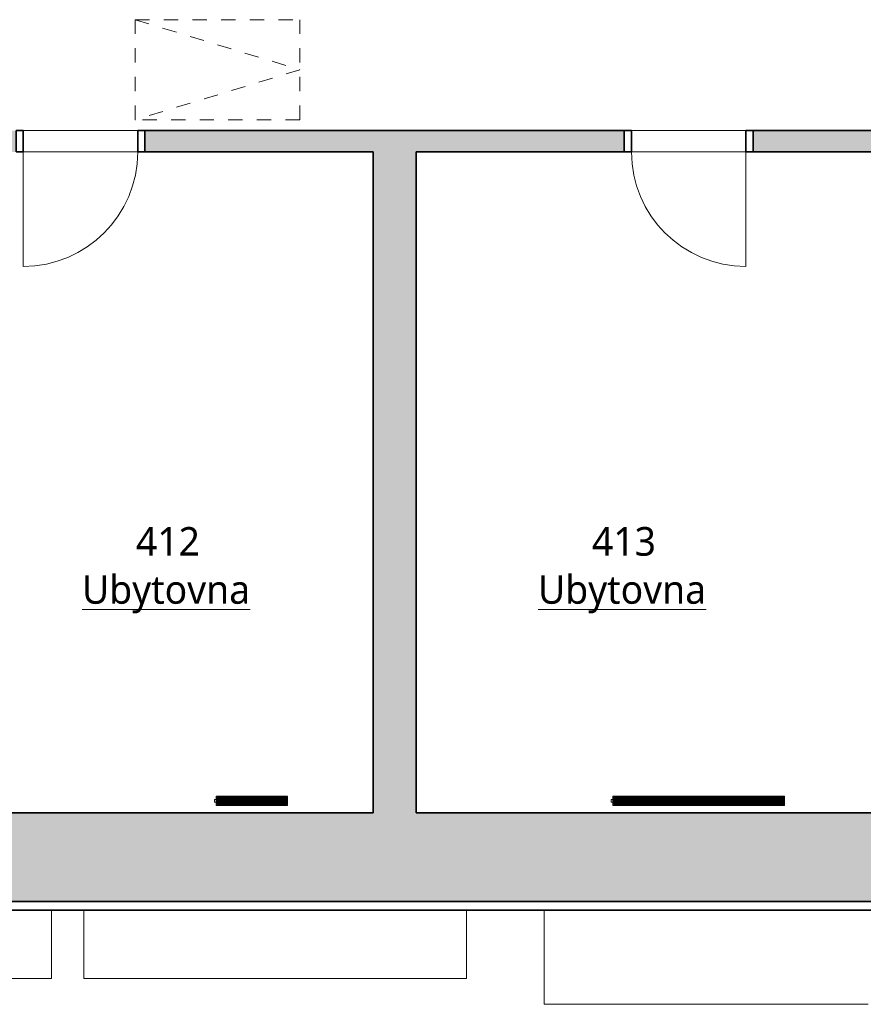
# Model space of a CAD drawing. Header units: metres. Extents: x -0.2 to 46.9, y -0.7 to 14.9.
# Tile 5 of 18: x 13.8 to 19.7, y -0.4 to 6.5. Entities that reach past the tile are written whole.
import ezdxf

# ---------------------------------------------------------------- set-up
doc = ezdxf.new("R2010")
doc.units = ezdxf.units.M
doc.linetypes.add('AV - Cerch_ 1 tecka 4mm', pattern=[0.006, 0.004, -0.001, 0, -0.001])
doc.linetypes.add('AV - Cerch_ 2 tecky 2mm', pattern=[0.0038, 0.002, -0.0006, 0, -0.0006, 0, -0.0006])
doc.layers.add('AV-MISTNOSTI', color=5, linetype='Continuous', lineweight=5, true_color=0x0000ff)
for name, color, linetype, lineweight in [('AV-SRAFY', 7, 'Continuous', 35), ('AV-STAVBA', 7, 'Continuous', 18), ('AV-VYBAVENI', 7, 'Continuous', 18)]:
    doc.layers.add(name, color=color, linetype=linetype, lineweight=lineweight)
doc.styles.add('Trebuchet MS_B', font='trebuc.ttf', dxfattribs={"height": 0.2})

# ---------------------------------------------------------------- blocks, each defined once
blk = doc.blocks.new('DO_1-P_Ocel_ - 800x1970_150-917843-4NP')
at = {"layer": 'AV-STAVBA', "color": 254, "true_color": 0xcccccc}
for p, q in [((-0.4, 0.875), (-0.4, 0.075)), ((-0.4, 0.075), (0.4, 0.075)), ((-0.4, -0.075), (0.4, -0.075))]:
    blk.add_line(p, q, dxfattribs=at)
at = {"layer": 'AV-STAVBA', "color": 254, "linetype": 'AV - Cerch_ 1 tecka 4mm', "true_color": 0xcccccc}
for p, q in [((-0.45, 0.075), (0.45, 0.075)), ((-0.4, 0.075), (0.4, 0.075)), ((-0.45, -0.075), (0.45, -0.075)), ((-0.4, -0.075), (0.4, -0.075))]:
    blk.add_line(p, q, dxfattribs=at)
at = {"layer": 'AV-STAVBA', "color": 254, "lineweight": 35, "true_color": 0xcccccc}
for p, q in [((-0.4, 0.075), (-0.45, 0.075)), ((-0.45, 0.075), (-0.45, -0.075)), ((-0.4, -0.075), (-0.4, 0.075)), ((0.45, 0.075), (0.4, 0.075)), ((0.4, 0.075), (0.4, -0.075)), ((0.45, -0.075), (0.45, 0.075)), ((-0.45, -0.075), (-0.4, -0.075)), ((0.4, -0.075), (0.45, -0.075))]:
    blk.add_line(p, q, dxfattribs=at)
at = {"layer": 'AV-STAVBA', "color": 254, "true_color": 0xcccccc}
blk.add_arc((-0.4, 0.075), 0.8, 0, 90, dxfattribs=at)
blk = doc.blocks.new('DO_1-L_Ocel_ - 800x1970_150-925843-4NP')
at = {"layer": 'AV-STAVBA', "color": 254, "true_color": 0xcccccc}
for p, q in [((0.4, 0.875), (0.4, 0.075)), ((-0.4, 0.075), (0.4, 0.075)), ((-0.4, -0.075), (0.4, -0.075))]:
    blk.add_line(p, q, dxfattribs=at)
at = {"layer": 'AV-STAVBA', "color": 254, "linetype": 'AV - Cerch_ 1 tecka 4mm', "true_color": 0xcccccc}
for p, q in [((-0.45, 0.075), (0.45, 0.075)), ((-0.4, 0.075), (0.4, 0.075)), ((-0.45, -0.075), (0.45, -0.075)), ((-0.4, -0.075), (0.4, -0.075))]:
    blk.add_line(p, q, dxfattribs=at)
at = {"layer": 'AV-STAVBA', "color": 254, "lineweight": 35, "true_color": 0xcccccc}
for p, q in [((-0.4, 0.075), (-0.45, 0.075)), ((-0.45, 0.075), (-0.45, -0.075)), ((-0.4, -0.075), (-0.4, 0.075)), ((0.45, 0.075), (0.4, 0.075)), ((0.4, 0.075), (0.4, -0.075)), ((0.45, -0.075), (0.45, 0.075)), ((-0.45, -0.075), (-0.4, -0.075)), ((0.4, -0.075), (0.45, -0.075))]:
    blk.add_line(p, q, dxfattribs=at)
at = {"layer": 'AV-STAVBA', "color": 254, "true_color": 0xcccccc}
blk.add_arc((0.4, 0.075), 0.8, 90, 180, dxfattribs=at)
blk = doc.blocks.new('Střešní římsa - Střešní římsa-1636696-4NP')
at = {"layer": 'AV-STAVBA', "color": 254, "lineweight": 35, "true_color": 0xcccccc}
for p, q in [((33.9791, 0.3582), (5.4448, 0.3582)), ((5.5075, 0.2954), (33.9163, 0.2954))]:
    blk.add_line(p, q, dxfattribs=at)
blk = doc.blocks.new('D0089 - 1514 - OÚPSŘ_Benešova_rvt-1-4NP')
at = {"layer": 'AV-SRAFY', "lineweight": 18, "true_color": 0xcccccc}
h = blk.add_hatch(color=254, dxfattribs=at)
h.paths.add_polyline_path([(32.0348, 5.5982), (34.0348, 5.5982), (34.0348, 5.7482), (32.0348, 5.7482)])
h.paths.add_polyline_path([(27.4348, 5.5982), (31.1348, 5.5982), (31.1348, 5.7482), (25.0648, 5.7482), (25.0648, 5.5982), (25.7445, 5.5982)])
h.paths.add_polyline_path([(11.7321, 5.5982), (13.7698, 5.5982), (13.7698, 5.7482), (7.0948, 5.7482), (7.0948, 5.5982), (11.5948, 5.5982)])
h.paths.add_polyline_path([(14.6698, 5.5982), (18.0198, 5.5982), (18.0198, 5.7482), (14.6698, 5.7482)])
h.paths.add_polyline_path([(24.1648, 5.5982), (24.1648, 5.7482), (18.9198, 5.7482), (18.9198, 5.5982), (23.7427, 5.5982)])
h.paths.add_polyline_path([(5.4098, 5.5982), (6.1948, 5.5982), (6.1948, 5.7482), (4.1898, 5.7482), (4.1898, 5.5982)])
h.paths.add_polyline_path([(3.2898, 5.5982), (3.2898, 5.7482), (0.0848, 5.7482), (0.0848, 5.5982)])
for points in [[(16.2648, 0.9782), (16.5648, 0.9782), (16.5648, 5.5982), (16.2648, 5.5982), (16.2648, 1.1743)], [(9.7303, 0.3582), (20.2348, 0.3582), (20.2348, 0.9782), (5.5098, 0.9782), (5.5098, 0.8282), (5.4448, 0.8282), (5.4448, 0.3582), (9.2298, 0.3582)]]:
    blk.add_hatch(color=254, dxfattribs=at).paths.add_polyline_path(points)
at = {"layer": 'AV-STAVBA', "color": 254, "linetype": 'AV - Cerch_ 2 tecky 2mm', "lineweight": 13, "true_color": 0xcccccc}
for p, q in [((14.6024, 6.5232), (15.7524, 6.5232)), ((14.6024, 5.8232), (14.6024, 6.5232)), ((14.6024, 6.5232), (15.7524, 6.1732)), ((15.7524, 6.5232), (15.7524, 5.8232)), ((15.7524, 6.1732), (14.6024, 5.8232)), ((15.7524, 5.8232), (14.6024, 5.8232))]:
    blk.add_line(p, q, dxfattribs=at)
at = {"layer": 'AV-STAVBA', "color": 254, "true_color": 0xcccccc}
for p, q in [((13.8198, 5.7482), (14.6198, 5.7482)), ((18.0698, 5.7482), (18.8698, 5.7482)), ((14.6198, 5.5982), (13.8198, 5.5982)), ((18.8698, 5.5982), (18.0698, 5.5982)), ((14.017, -0.1818), (14.017, 0.2954)), ((14.2426, 0.2954), (14.2426, -0.1818)), ((16.917, -0.1818), (16.917, 0.2954)), ((17.4599, 0.2954), (17.4599, -0.3618)), ((11.3426, -0.1818), (14.017, -0.1818)), ((14.2426, -0.1818), (16.917, -0.1818)), ((19.7245, -0.3618), (17.4599, -0.3618))]:
    blk.add_line(p, q, dxfattribs=at)
at = {"layer": 'AV-STAVBA', "color": 254, "lineweight": 35, "true_color": 0xcccccc}
for p, q in [((18.0198, 5.7482), (14.6698, 5.7482)), ((14.6698, 5.7482), (14.6698, 5.5982)), ((18.0198, 5.5982), (18.0198, 5.7482)), ((24.1648, 5.7482), (18.9198, 5.7482)), ((18.9198, 5.7482), (18.9198, 5.5982)), ((14.6698, 5.5982), (16.2648, 5.5982)), ((16.2648, 5.5982), (16.2648, 0.9782)), ((16.5648, 5.5982), (18.0198, 5.5982)), ((16.5648, 0.9782), (16.5648, 5.5982)), ((18.9198, 5.5982), (20.0848, 5.5982)), ((16.2648, 0.9782), (13.1148, 0.9782)), ((20.0848, 0.9782), (16.5648, 0.9782)), ((5.4448, 0.3582), (20.2348, 0.3582))]:
    blk.add_line(p, q, dxfattribs=at)
at = {"layer": 'AV-STAVBA', "color": 254, "lineweight": 18, "true_color": 0xcccccc, "rotation": 180}
for name, p in [('DO_1-L_Ocel_ - 800x1970_150-925843-4NP', (14.2198, 5.6732)), ('DO_1-P_Ocel_ - 800x1970_150-917843-4NP', (18.4698, 5.6732))]:
    blk.add_blockref(name, p, dxfattribs=at)
at = {"layer": 'AV-STAVBA', "color": 254, "lineweight": 18, "true_color": 0xcccccc}
blk.add_blockref('Střešní římsa - Střešní římsa-1636696-4NP', (0, 0), dxfattribs=at)
blk = doc.blocks.new('PF_Deskový radiátor_připojení boční - 500_500_66-849628-4NP')
at = {"layer": 'AV-VYBAVENI', "color": 5, "true_color": 0x0000ff}
for p, q in [((-0.25, 0.01), (-0.26, 0.01)), ((-0.26, 0.01), (-0.26, -0.01)), ((-0.26, 0.01), (-0.26, 0.0097)), ((-0.25, 0.01), (-0.26, 0.01)), ((-0.26, 0.01), (-0.26, 0.0097)), ((-0.26, 0.01), (-0.26, 0.0097)), ((0.25, 0.033), (-0.25, 0.033)), ((-0.25, 0.033), (-0.25, -0.033)), ((-0.243, -0.026), (-0.243, 0.026)), ((-0.243, 0.026), (0.243, 0.026)), ((-0.233, 0.026), (-0.236, 0.026)), ((-0.236, 0.026), (-0.236, -0.026)), ((-0.233, -0.026), (-0.233, 0.026)), ((-0.2245, 0.026), (-0.2275, 0.026)), ((-0.2275, 0.026), (-0.2275, -0.026)), ((-0.2245, -0.026), (-0.2245, 0.026)), ((-0.216, 0.026), (-0.219, 0.026)), ((-0.219, 0.026), (-0.219, -0.026)), ((-0.216, -0.026), (-0.216, 0.026)), ((-0.2075, 0.026), (-0.2105, 0.026)), ((-0.2105, 0.026), (-0.2105, -0.026)), ((-0.2075, -0.026), (-0.2075, 0.026)), ((-0.199, 0.026), (-0.202, 0.026)), ((-0.202, 0.026), (-0.202, -0.026)), ((-0.199, -0.026), (-0.199, 0.026)), ((-0.1905, 0.026), (-0.1935, 0.026)), ((-0.1935, 0.026), (-0.1935, -0.026)), ((-0.1905, -0.026), (-0.1905, 0.026)), ((-0.182, 0.026), (-0.185, 0.026)), ((-0.185, 0.026), (-0.185, -0.026)), ((-0.182, -0.026), (-0.182, 0.026)), ((-0.1735, 0.026), (-0.1765, 0.026)), ((-0.1765, 0.026), (-0.1765, -0.026)), ((-0.1735, -0.026), (-0.1735, 0.026)), ((-0.165, 0.026), (-0.168, 0.026)), ((-0.168, 0.026), (-0.168, -0.026)), ((-0.165, -0.026), (-0.165, 0.026)), ((-0.1565, 0.026), (-0.1595, 0.026)), ((-0.1595, 0.026), (-0.1595, -0.026)), ((-0.1565, -0.026), (-0.1565, 0.026)), ((-0.148, 0.026), (-0.151, 0.026)), ((-0.151, 0.026), (-0.151, -0.026)), ((-0.148, -0.026), (-0.148, 0.026)), ((-0.1395, 0.026), (-0.1425, 0.026)), ((-0.1425, 0.026), (-0.1425, -0.026)), ((-0.1395, -0.026), (-0.1395, 0.026)), ((-0.131, 0.026), (-0.134, 0.026)), ((-0.134, 0.026), (-0.134, -0.026)), ((-0.131, -0.026), (-0.131, 0.026)), ((-0.1225, 0.026), (-0.1255, 0.026)), ((-0.1255, 0.026), (-0.1255, -0.026)), ((-0.1225, -0.026), (-0.1225, 0.026)), ((-0.114, 0.026), (-0.117, 0.026)), ((-0.117, 0.026), (-0.117, -0.026)), ((-0.114, -0.026), (-0.114, 0.026)), ((-0.1055, 0.026), (-0.1085, 0.026)), ((-0.1085, 0.026), (-0.1085, -0.026)), ((-0.1055, -0.026), (-0.1055, 0.026)), ((-0.097, 0.026), (-0.1, 0.026)), ((-0.1, 0.026), (-0.1, -0.026)), ((-0.097, -0.026), (-0.097, 0.026)), ((-0.0885, 0.026), (-0.0915, 0.026)), ((-0.0915, 0.026), (-0.0915, -0.026)), ((-0.0885, -0.026), (-0.0885, 0.026)), ((-0.08, 0.026), (-0.083, 0.026)), ((-0.083, 0.026), (-0.083, -0.026)), ((-0.08, -0.026), (-0.08, 0.026)), ((-0.0715, 0.026), (-0.0745, 0.026)), ((-0.0745, 0.026), (-0.0745, -0.026)), ((-0.0715, -0.026), (-0.0715, 0.026)), ((-0.063, 0.026), (-0.066, 0.026)), ((-0.066, 0.026), (-0.066, -0.026)), ((-0.063, -0.026), (-0.063, 0.026)), ((-0.0545, 0.026), (-0.0575, 0.026)), ((-0.0575, 0.026), (-0.0575, -0.026)), ((-0.0545, -0.026), (-0.0545, 0.026)), ((-0.046, 0.026), (-0.049, 0.026)), ((-0.049, 0.026), (-0.049, -0.026)), ((-0.046, -0.026), (-0.046, 0.026)), ((-0.0375, 0.026), (-0.0405, 0.026)), ((-0.0405, 0.026), (-0.0405, -0.026)), ((-0.0375, -0.026), (-0.0375, 0.026)), ((-0.029, 0.026), (-0.032, 0.026)), ((-0.032, 0.026), (-0.032, -0.026)), ((-0.029, -0.026), (-0.029, 0.026)), ((-0.0205, 0.026), (-0.0235, 0.026)), ((-0.0235, 0.026), (-0.0235, -0.026)), ((-0.0205, -0.026), (-0.0205, 0.026)), ((-0.012, 0.026), (-0.015, 0.026)), ((-0.015, 0.026), (-0.015, -0.026)), ((-0.012, -0.026), (-0.012, 0.026)), ((-0.0035, 0.026), (-0.0065, 0.026)), ((-0.0065, 0.026), (-0.0065, -0.026)), ((-0.0035, -0.026), (-0.0035, 0.026)), ((0.005, 0.026), (0.002, 0.026)), ((0.002, 0.026), (0.002, -0.026)), ((0.005, -0.026), (0.005, 0.026)), ((0.0135, 0.026), (0.0105, 0.026)), ((0.0105, 0.026), (0.0105, -0.026)), ((0.0135, -0.026), (0.0135, 0.026)), ((0.022, 0.026), (0.019, 0.026)), ((0.019, 0.026), (0.019, -0.026)), ((0.022, -0.026), (0.022, 0.026)), ((0.0305, 0.026), (0.0275, 0.026)), ((0.0275, 0.026), (0.0275, -0.026)), ((0.0305, -0.026), (0.0305, 0.026)), ((0.039, 0.026), (0.036, 0.026)), ((0.036, 0.026), (0.036, -0.026)), ((0.039, -0.026), (0.039, 0.026)), ((0.0475, 0.026), (0.0445, 0.026)), ((0.0445, 0.026), (0.0445, -0.026)), ((0.0475, -0.026), (0.0475, 0.026)), ((0.056, 0.026), (0.053, 0.026)), ((0.053, 0.026), (0.053, -0.026)), ((0.056, -0.026), (0.056, 0.026)), ((0.0645, 0.026), (0.0615, 0.026)), ((0.0615, 0.026), (0.0615, -0.026)), ((0.0645, -0.026), (0.0645, 0.026)), ((0.073, 0.026), (0.07, 0.026)), ((0.07, 0.026), (0.07, -0.026)), ((0.073, -0.026), (0.073, 0.026)), ((0.0815, 0.026), (0.0785, 0.026)), ((0.0785, 0.026), (0.0785, -0.026)), ((0.0815, -0.026), (0.0815, 0.026)), ((0.09, 0.026), (0.087, 0.026)), ((0.087, 0.026), (0.087, -0.026)), ((0.09, -0.026), (0.09, 0.026)), ((0.0985, 0.026), (0.0955, 0.026)), ((0.0955, 0.026), (0.0955, -0.026)), ((0.0985, -0.026), (0.0985, 0.026)), ((0.107, 0.026), (0.104, 0.026)), ((0.104, 0.026), (0.104, -0.026)), ((0.107, -0.026), (0.107, 0.026)), ((0.1155, 0.026), (0.1125, 0.026)), ((0.1125, 0.026), (0.1125, -0.026)), ((0.1155, -0.026), (0.1155, 0.026)), ((0.124, 0.026), (0.121, 0.026)), ((0.121, 0.026), (0.121, -0.026)), ((0.124, -0.026), (0.124, 0.026)), ((0.1325, 0.026), (0.1295, 0.026)), ((0.1295, 0.026), (0.1295, -0.026)), ((0.1325, -0.026), (0.1325, 0.026)), ((0.141, 0.026), (0.138, 0.026)), ((0.138, 0.026), (0.138, -0.026)), ((0.141, -0.026), (0.141, 0.026)), ((0.1495, 0.026), (0.1465, 0.026)), ((0.1465, 0.026), (0.1465, -0.026)), ((0.1495, -0.026), (0.1495, 0.026)), ((0.158, 0.026), (0.155, 0.026)), ((0.155, 0.026), (0.155, -0.026)), ((0.158, -0.026), (0.158, 0.026)), ((0.1665, 0.026), (0.1635, 0.026)), ((0.1635, 0.026), (0.1635, -0.026)), ((0.1665, -0.026), (0.1665, 0.026)), ((0.175, 0.026), (0.172, 0.026)), ((0.172, 0.026), (0.172, -0.026)), ((0.175, -0.026), (0.175, 0.026)), ((0.1835, 0.026), (0.1805, 0.026)), ((0.1805, 0.026), (0.1805, -0.026)), ((0.1835, -0.026), (0.1835, 0.026)), ((0.192, 0.026), (0.189, 0.026)), ((0.189, 0.026), (0.189, -0.026)), ((0.192, -0.026), (0.192, 0.026)), ((0.2005, 0.026), (0.1975, 0.026)), ((0.1975, 0.026), (0.1975, -0.026)), ((0.2005, -0.026), (0.2005, 0.026)), ((0.209, 0.026), (0.206, 0.026)), ((0.206, 0.026), (0.206, -0.026)), ((0.209, -0.026), (0.209, 0.026)), ((0.2175, 0.026), (0.2145, 0.026)), ((0.2145, 0.026), (0.2145, -0.026)), ((0.2175, -0.026), (0.2175, 0.026)), ((0.226, 0.026), (0.223, 0.026)), ((0.223, 0.026), (0.223, -0.026)), ((0.226, -0.026), (0.226, 0.026)), ((0.2345, 0.026), (0.2315, 0.026)), ((0.2315, 0.026), (0.2315, -0.026)), ((0.2345, -0.026), (0.2345, 0.026)), ((0.243, 0.026), (0.24, 0.026)), ((0.24, 0.026), (0.24, -0.026)), ((0.243, -0.026), (0.243, 0.026)), ((0.243, 0.026), (0.243, -0.026)), ((0.25, -0.033), (0.25, 0.033)), ((-0.26, -0.0097), (-0.26, -0.01)), ((-0.26, -0.0097), (-0.26, -0.01)), ((-0.26, -0.0097), (-0.26, -0.01)), ((-0.26, -0.01), (-0.25, -0.01)), ((-0.26, -0.01), (-0.25, -0.01)), ((-0.25, -0.033), (0.25, -0.033)), ((0.243, -0.026), (-0.243, -0.026)), ((-0.236, -0.026), (-0.233, -0.026)), ((-0.2275, -0.026), (-0.2245, -0.026)), ((-0.219, -0.026), (-0.216, -0.026)), ((-0.2105, -0.026), (-0.2075, -0.026)), ((-0.202, -0.026), (-0.199, -0.026)), ((-0.1935, -0.026), (-0.1905, -0.026)), ((-0.185, -0.026), (-0.182, -0.026)), ((-0.1765, -0.026), (-0.1735, -0.026)), ((-0.168, -0.026), (-0.165, -0.026)), ((-0.1595, -0.026), (-0.1565, -0.026)), ((-0.151, -0.026), (-0.148, -0.026)), ((-0.1425, -0.026), (-0.1395, -0.026)), ((-0.134, -0.026), (-0.131, -0.026)), ((-0.1255, -0.026), (-0.1225, -0.026)), ((-0.117, -0.026), (-0.114, -0.026)), ((-0.1085, -0.026), (-0.1055, -0.026)), ((-0.1, -0.026), (-0.097, -0.026)), ((-0.0915, -0.026), (-0.0885, -0.026)), ((-0.083, -0.026), (-0.08, -0.026)), ((-0.0745, -0.026), (-0.0715, -0.026)), ((-0.066, -0.026), (-0.063, -0.026)), ((-0.0575, -0.026), (-0.0545, -0.026)), ((-0.049, -0.026), (-0.046, -0.026)), ((-0.0405, -0.026), (-0.0375, -0.026)), ((-0.032, -0.026), (-0.029, -0.026)), ((-0.0235, -0.026), (-0.0205, -0.026)), ((-0.015, -0.026), (-0.012, -0.026)), ((-0.0065, -0.026), (-0.0035, -0.026)), ((0.002, -0.026), (0.005, -0.026)), ((0.0105, -0.026), (0.0135, -0.026)), ((0.019, -0.026), (0.022, -0.026)), ((0.0275, -0.026), (0.0305, -0.026)), ((0.036, -0.026), (0.039, -0.026)), ((0.0445, -0.026), (0.0475, -0.026)), ((0.053, -0.026), (0.056, -0.026)), ((0.0615, -0.026), (0.0645, -0.026)), ((0.07, -0.026), (0.073, -0.026)), ((0.0785, -0.026), (0.0815, -0.026)), ((0.087, -0.026), (0.09, -0.026)), ((0.0955, -0.026), (0.0985, -0.026)), ((0.104, -0.026), (0.107, -0.026)), ((0.1125, -0.026), (0.1155, -0.026)), ((0.121, -0.026), (0.124, -0.026)), ((0.1295, -0.026), (0.1325, -0.026)), ((0.138, -0.026), (0.141, -0.026)), ((0.1465, -0.026), (0.1495, -0.026)), ((0.155, -0.026), (0.158, -0.026)), ((0.1635, -0.026), (0.1665, -0.026)), ((0.172, -0.026), (0.175, -0.026)), ((0.1805, -0.026), (0.1835, -0.026)), ((0.189, -0.026), (0.192, -0.026)), ((0.1975, -0.026), (0.2005, -0.026)), ((0.206, -0.026), (0.209, -0.026)), ((0.2145, -0.026), (0.2175, -0.026)), ((0.223, -0.026), (0.226, -0.026)), ((0.2315, -0.026), (0.2345, -0.026)), ((0.24, -0.026), (0.243, -0.026))]:
    blk.add_line(p, q, dxfattribs=at)
blk = doc.blocks.new('PF_Deskový radiátor_připojení boční - 1200_600_66-835223-4NP')
at = {"layer": 'AV-VYBAVENI', "color": 5, "true_color": 0x0000ff}
for p, q in [((-0.6, 0.01), (-0.61, 0.01)), ((-0.61, 0.01), (-0.61, -0.01)), ((-0.61, 0.01), (-0.61, 0.0097)), ((-0.6, 0.01), (-0.61, 0.01)), ((-0.61, 0.01), (-0.61, 0.0097)), ((-0.61, 0.01), (-0.61, 0.0097)), ((0.6, 0.033), (-0.6, 0.033)), ((-0.6, 0.033), (-0.6, -0.033)), ((-0.593, -0.026), (-0.593, 0.026)), ((-0.593, 0.026), (0.593, 0.026)), ((-0.583, 0.026), (-0.586, 0.026)), ((-0.586, 0.026), (-0.586, -0.026)), ((-0.583, -0.026), (-0.583, 0.026)), ((-0.5745, 0.026), (-0.5775, 0.026)), ((-0.5775, 0.026), (-0.5775, -0.026)), ((-0.5745, -0.026), (-0.5745, 0.026)), ((-0.566, 0.026), (-0.569, 0.026)), ((-0.569, 0.026), (-0.569, -0.026)), ((-0.566, -0.026), (-0.566, 0.026)), ((-0.5575, 0.026), (-0.5605, 0.026)), ((-0.5605, 0.026), (-0.5605, -0.026)), ((-0.5575, -0.026), (-0.5575, 0.026)), ((-0.549, 0.026), (-0.552, 0.026)), ((-0.552, 0.026), (-0.552, -0.026)), ((-0.549, -0.026), (-0.549, 0.026)), ((-0.5405, 0.026), (-0.5435, 0.026)), ((-0.5435, 0.026), (-0.5435, -0.026)), ((-0.5405, -0.026), (-0.5405, 0.026)), ((-0.532, 0.026), (-0.535, 0.026)), ((-0.535, 0.026), (-0.535, -0.026)), ((-0.532, -0.026), (-0.532, 0.026)), ((-0.5235, 0.026), (-0.5265, 0.026)), ((-0.5265, 0.026), (-0.5265, -0.026)), ((-0.5235, -0.026), (-0.5235, 0.026)), ((-0.515, 0.026), (-0.518, 0.026)), ((-0.518, 0.026), (-0.518, -0.026)), ((-0.515, -0.026), (-0.515, 0.026)), ((-0.5065, 0.026), (-0.5095, 0.026)), ((-0.5095, 0.026), (-0.5095, -0.026)), ((-0.5065, -0.026), (-0.5065, 0.026)), ((-0.498, 0.026), (-0.501, 0.026)), ((-0.501, 0.026), (-0.501, -0.026)), ((-0.498, -0.026), (-0.498, 0.026)), ((-0.4895, 0.026), (-0.4925, 0.026)), ((-0.4925, 0.026), (-0.4925, -0.026)), ((-0.4895, -0.026), (-0.4895, 0.026)), ((-0.481, 0.026), (-0.484, 0.026)), ((-0.484, 0.026), (-0.484, -0.026)), ((-0.481, -0.026), (-0.481, 0.026)), ((-0.4725, 0.026), (-0.4755, 0.026)), ((-0.4755, 0.026), (-0.4755, -0.026)), ((-0.4725, -0.026), (-0.4725, 0.026)), ((-0.464, 0.026), (-0.467, 0.026)), ((-0.467, 0.026), (-0.467, -0.026)), ((-0.464, -0.026), (-0.464, 0.026)), ((-0.4555, 0.026), (-0.4585, 0.026)), ((-0.4585, 0.026), (-0.4585, -0.026)), ((-0.4555, -0.026), (-0.4555, 0.026)), ((-0.447, 0.026), (-0.45, 0.026)), ((-0.45, 0.026), (-0.45, -0.026)), ((-0.447, -0.026), (-0.447, 0.026)), ((-0.4385, 0.026), (-0.4415, 0.026)), ((-0.4415, 0.026), (-0.4415, -0.026)), ((-0.4385, -0.026), (-0.4385, 0.026)), ((-0.43, 0.026), (-0.433, 0.026)), ((-0.433, 0.026), (-0.433, -0.026)), ((-0.43, -0.026), (-0.43, 0.026)), ((-0.4215, 0.026), (-0.4245, 0.026)), ((-0.4245, 0.026), (-0.4245, -0.026)), ((-0.4215, -0.026), (-0.4215, 0.026)), ((-0.413, 0.026), (-0.416, 0.026)), ((-0.416, 0.026), (-0.416, -0.026)), ((-0.413, -0.026), (-0.413, 0.026)), ((-0.4045, 0.026), (-0.4075, 0.026)), ((-0.4075, 0.026), (-0.4075, -0.026)), ((-0.4045, -0.026), (-0.4045, 0.026)), ((-0.396, 0.026), (-0.399, 0.026)), ((-0.399, 0.026), (-0.399, -0.026)), ((-0.396, -0.026), (-0.396, 0.026)), ((-0.3875, 0.026), (-0.3905, 0.026)), ((-0.3905, 0.026), (-0.3905, -0.026)), ((-0.3875, -0.026), (-0.3875, 0.026)), ((-0.379, 0.026), (-0.382, 0.026)), ((-0.382, 0.026), (-0.382, -0.026)), ((-0.379, -0.026), (-0.379, 0.026)), ((-0.3705, 0.026), (-0.3735, 0.026)), ((-0.3735, 0.026), (-0.3735, -0.026)), ((-0.3705, -0.026), (-0.3705, 0.026)), ((-0.362, 0.026), (-0.365, 0.026)), ((-0.365, 0.026), (-0.365, -0.026)), ((-0.362, -0.026), (-0.362, 0.026)), ((-0.3535, 0.026), (-0.3565, 0.026)), ((-0.3565, 0.026), (-0.3565, -0.026)), ((-0.3535, -0.026), (-0.3535, 0.026)), ((-0.345, 0.026), (-0.348, 0.026)), ((-0.348, 0.026), (-0.348, -0.026)), ((-0.345, -0.026), (-0.345, 0.026)), ((-0.3365, 0.026), (-0.3395, 0.026)), ((-0.3395, 0.026), (-0.3395, -0.026)), ((-0.3365, -0.026), (-0.3365, 0.026)), ((-0.328, 0.026), (-0.331, 0.026)), ((-0.331, 0.026), (-0.331, -0.026)), ((-0.328, -0.026), (-0.328, 0.026)), ((-0.3195, 0.026), (-0.3225, 0.026)), ((-0.3225, 0.026), (-0.3225, -0.026)), ((-0.3195, -0.026), (-0.3195, 0.026)), ((-0.311, 0.026), (-0.314, 0.026)), ((-0.314, 0.026), (-0.314, -0.026)), ((-0.311, -0.026), (-0.311, 0.026)), ((-0.3025, 0.026), (-0.3055, 0.026)), ((-0.3055, 0.026), (-0.3055, -0.026)), ((-0.3025, -0.026), (-0.3025, 0.026)), ((-0.294, 0.026), (-0.297, 0.026)), ((-0.297, 0.026), (-0.297, -0.026)), ((-0.294, -0.026), (-0.294, 0.026)), ((-0.2855, 0.026), (-0.2885, 0.026)), ((-0.2885, 0.026), (-0.2885, -0.026)), ((-0.2855, -0.026), (-0.2855, 0.026)), ((-0.277, 0.026), (-0.28, 0.026)), ((-0.28, 0.026), (-0.28, -0.026)), ((-0.277, -0.026), (-0.277, 0.026)), ((-0.2685, 0.026), (-0.2715, 0.026)), ((-0.2715, 0.026), (-0.2715, -0.026)), ((-0.2685, -0.026), (-0.2685, 0.026)), ((-0.26, 0.026), (-0.263, 0.026)), ((-0.263, 0.026), (-0.263, -0.026)), ((-0.26, -0.026), (-0.26, 0.026)), ((-0.2515, 0.026), (-0.2545, 0.026)), ((-0.2545, 0.026), (-0.2545, -0.026)), ((-0.2515, -0.026), (-0.2515, 0.026)), ((-0.243, 0.026), (-0.246, 0.026)), ((-0.246, 0.026), (-0.246, -0.026)), ((-0.243, -0.026), (-0.243, 0.026)), ((-0.2345, 0.026), (-0.2375, 0.026)), ((-0.2375, 0.026), (-0.2375, -0.026)), ((-0.2345, -0.026), (-0.2345, 0.026)), ((-0.226, 0.026), (-0.229, 0.026)), ((-0.229, 0.026), (-0.229, -0.026)), ((-0.226, -0.026), (-0.226, 0.026)), ((-0.2175, 0.026), (-0.2205, 0.026)), ((-0.2205, 0.026), (-0.2205, -0.026)), ((-0.2175, -0.026), (-0.2175, 0.026)), ((-0.209, 0.026), (-0.212, 0.026)), ((-0.212, 0.026), (-0.212, -0.026)), ((-0.209, -0.026), (-0.209, 0.026)), ((-0.2005, 0.026), (-0.2035, 0.026)), ((-0.2035, 0.026), (-0.2035, -0.026)), ((-0.2005, -0.026), (-0.2005, 0.026)), ((-0.192, 0.026), (-0.195, 0.026)), ((-0.195, 0.026), (-0.195, -0.026)), ((-0.192, -0.026), (-0.192, 0.026)), ((-0.1835, 0.026), (-0.1865, 0.026)), ((-0.1865, 0.026), (-0.1865, -0.026)), ((-0.1835, -0.026), (-0.1835, 0.026)), ((-0.175, 0.026), (-0.178, 0.026)), ((-0.178, 0.026), (-0.178, -0.026)), ((-0.175, -0.026), (-0.175, 0.026)), ((-0.1665, 0.026), (-0.1695, 0.026)), ((-0.1695, 0.026), (-0.1695, -0.026)), ((-0.1665, -0.026), (-0.1665, 0.026)), ((-0.158, 0.026), (-0.161, 0.026)), ((-0.161, 0.026), (-0.161, -0.026)), ((-0.158, -0.026), (-0.158, 0.026)), ((-0.1495, 0.026), (-0.1525, 0.026)), ((-0.1525, 0.026), (-0.1525, -0.026)), ((-0.1495, -0.026), (-0.1495, 0.026)), ((-0.141, 0.026), (-0.144, 0.026)), ((-0.144, 0.026), (-0.144, -0.026)), ((-0.141, -0.026), (-0.141, 0.026)), ((-0.1325, 0.026), (-0.1355, 0.026)), ((-0.1355, 0.026), (-0.1355, -0.026)), ((-0.1325, -0.026), (-0.1325, 0.026)), ((-0.124, 0.026), (-0.127, 0.026)), ((-0.127, 0.026), (-0.127, -0.026)), ((-0.124, -0.026), (-0.124, 0.026)), ((-0.1155, 0.026), (-0.1185, 0.026)), ((-0.1185, 0.026), (-0.1185, -0.026)), ((-0.1155, -0.026), (-0.1155, 0.026)), ((-0.107, 0.026), (-0.11, 0.026)), ((-0.11, 0.026), (-0.11, -0.026)), ((-0.107, -0.026), (-0.107, 0.026)), ((-0.0985, 0.026), (-0.1015, 0.026)), ((-0.1015, 0.026), (-0.1015, -0.026)), ((-0.0985, -0.026), (-0.0985, 0.026)), ((-0.09, 0.026), (-0.093, 0.026)), ((-0.093, 0.026), (-0.093, -0.026)), ((-0.09, -0.026), (-0.09, 0.026)), ((-0.0815, 0.026), (-0.0845, 0.026)), ((-0.0845, 0.026), (-0.0845, -0.026)), ((-0.0815, -0.026), (-0.0815, 0.026)), ((-0.073, 0.026), (-0.076, 0.026)), ((-0.076, 0.026), (-0.076, -0.026)), ((-0.073, -0.026), (-0.073, 0.026)), ((-0.0645, 0.026), (-0.0675, 0.026)), ((-0.0675, 0.026), (-0.0675, -0.026)), ((-0.0645, -0.026), (-0.0645, 0.026)), ((-0.056, 0.026), (-0.059, 0.026)), ((-0.059, 0.026), (-0.059, -0.026)), ((-0.056, -0.026), (-0.056, 0.026)), ((-0.0475, 0.026), (-0.0505, 0.026)), ((-0.0505, 0.026), (-0.0505, -0.026)), ((-0.0475, -0.026), (-0.0475, 0.026)), ((-0.039, 0.026), (-0.042, 0.026)), ((-0.042, 0.026), (-0.042, -0.026)), ((-0.039, -0.026), (-0.039, 0.026)), ((-0.0305, 0.026), (-0.0335, 0.026)), ((-0.0335, 0.026), (-0.0335, -0.026)), ((-0.0305, -0.026), (-0.0305, 0.026)), ((-0.022, 0.026), (-0.025, 0.026)), ((-0.025, 0.026), (-0.025, -0.026)), ((-0.022, -0.026), (-0.022, 0.026)), ((-0.0135, 0.026), (-0.0165, 0.026)), ((-0.0165, 0.026), (-0.0165, -0.026)), ((-0.0135, -0.026), (-0.0135, 0.026)), ((-0.005, 0.026), (-0.008, 0.026)), ((-0.008, 0.026), (-0.008, -0.026)), ((-0.005, -0.026), (-0.005, 0.026)), ((0.0035, 0.026), (0.0005, 0.026)), ((0.0005, 0.026), (0.0005, -0.026)), ((0.0035, -0.026), (0.0035, 0.026)), ((0.012, 0.026), (0.009, 0.026)), ((0.009, 0.026), (0.009, -0.026)), ((0.012, -0.026), (0.012, 0.026)), ((0.0205, 0.026), (0.0175, 0.026)), ((0.0175, 0.026), (0.0175, -0.026)), ((0.0205, -0.026), (0.0205, 0.026)), ((0.029, 0.026), (0.026, 0.026)), ((0.026, 0.026), (0.026, -0.026)), ((0.029, -0.026), (0.029, 0.026)), ((0.0375, 0.026), (0.0345, 0.026)), ((0.0345, 0.026), (0.0345, -0.026)), ((0.0375, -0.026), (0.0375, 0.026)), ((0.046, 0.026), (0.043, 0.026)), ((0.043, 0.026), (0.043, -0.026)), ((0.046, -0.026), (0.046, 0.026)), ((0.0545, 0.026), (0.0515, 0.026)), ((0.0515, 0.026), (0.0515, -0.026)), ((0.0545, -0.026), (0.0545, 0.026)), ((0.063, 0.026), (0.06, 0.026)), ((0.06, 0.026), (0.06, -0.026)), ((0.063, -0.026), (0.063, 0.026)), ((0.0715, 0.026), (0.0685, 0.026)), ((0.0685, 0.026), (0.0685, -0.026)), ((0.0715, -0.026), (0.0715, 0.026)), ((0.08, 0.026), (0.077, 0.026)), ((0.077, 0.026), (0.077, -0.026)), ((0.08, -0.026), (0.08, 0.026)), ((0.0885, 0.026), (0.0855, 0.026)), ((0.0855, 0.026), (0.0855, -0.026)), ((0.0885, -0.026), (0.0885, 0.026)), ((0.097, 0.026), (0.094, 0.026)), ((0.094, 0.026), (0.094, -0.026)), ((0.097, -0.026), (0.097, 0.026)), ((0.1055, 0.026), (0.1025, 0.026)), ((0.1025, 0.026), (0.1025, -0.026)), ((0.1055, -0.026), (0.1055, 0.026)), ((0.114, 0.026), (0.111, 0.026)), ((0.111, 0.026), (0.111, -0.026)), ((0.114, -0.026), (0.114, 0.026)), ((0.1225, 0.026), (0.1195, 0.026)), ((0.1195, 0.026), (0.1195, -0.026)), ((0.1225, -0.026), (0.1225, 0.026)), ((0.131, 0.026), (0.128, 0.026)), ((0.128, 0.026), (0.128, -0.026)), ((0.131, -0.026), (0.131, 0.026)), ((0.1395, 0.026), (0.1365, 0.026)), ((0.1365, 0.026), (0.1365, -0.026)), ((0.1395, -0.026), (0.1395, 0.026)), ((0.148, 0.026), (0.145, 0.026)), ((0.145, 0.026), (0.145, -0.026)), ((0.148, -0.026), (0.148, 0.026)), ((0.1565, 0.026), (0.1535, 0.026)), ((0.1535, 0.026), (0.1535, -0.026)), ((0.1565, -0.026), (0.1565, 0.026)), ((0.165, 0.026), (0.162, 0.026)), ((0.162, 0.026), (0.162, -0.026)), ((0.165, -0.026), (0.165, 0.026)), ((0.1735, 0.026), (0.1705, 0.026)), ((0.1705, 0.026), (0.1705, -0.026)), ((0.1735, -0.026), (0.1735, 0.026)), ((0.182, 0.026), (0.179, 0.026)), ((0.179, 0.026), (0.179, -0.026)), ((0.182, -0.026), (0.182, 0.026)), ((0.1905, 0.026), (0.1875, 0.026)), ((0.1875, 0.026), (0.1875, -0.026)), ((0.1905, -0.026), (0.1905, 0.026)), ((0.199, 0.026), (0.196, 0.026)), ((0.196, 0.026), (0.196, -0.026)), ((0.199, -0.026), (0.199, 0.026)), ((0.2075, 0.026), (0.2045, 0.026)), ((0.2045, 0.026), (0.2045, -0.026)), ((0.2075, -0.026), (0.2075, 0.026)), ((0.216, 0.026), (0.213, 0.026)), ((0.213, 0.026), (0.213, -0.026)), ((0.216, -0.026), (0.216, 0.026)), ((0.2245, 0.026), (0.2215, 0.026)), ((0.2215, 0.026), (0.2215, -0.026)), ((0.2245, -0.026), (0.2245, 0.026)), ((0.233, 0.026), (0.23, 0.026)), ((0.23, 0.026), (0.23, -0.026)), ((0.233, -0.026), (0.233, 0.026)), ((0.2415, 0.026), (0.2385, 0.026)), ((0.2385, 0.026), (0.2385, -0.026)), ((0.2415, -0.026), (0.2415, 0.026)), ((0.25, 0.026), (0.247, 0.026)), ((0.247, 0.026), (0.247, -0.026)), ((0.25, -0.026), (0.25, 0.026)), ((0.2585, 0.026), (0.2555, 0.026)), ((0.2555, 0.026), (0.2555, -0.026)), ((0.2585, -0.026), (0.2585, 0.026)), ((0.267, 0.026), (0.264, 0.026)), ((0.264, 0.026), (0.264, -0.026)), ((0.267, -0.026), (0.267, 0.026)), ((0.2755, 0.026), (0.2725, 0.026)), ((0.2725, 0.026), (0.2725, -0.026)), ((0.2755, -0.026), (0.2755, 0.026)), ((0.284, 0.026), (0.281, 0.026)), ((0.281, 0.026), (0.281, -0.026)), ((0.284, -0.026), (0.284, 0.026)), ((0.2925, 0.026), (0.2895, 0.026)), ((0.2895, 0.026), (0.2895, -0.026)), ((0.2925, -0.026), (0.2925, 0.026)), ((0.301, 0.026), (0.298, 0.026)), ((0.298, 0.026), (0.298, -0.026)), ((0.301, -0.026), (0.301, 0.026)), ((0.3095, 0.026), (0.3065, 0.026)), ((0.3065, 0.026), (0.3065, -0.026)), ((0.3095, -0.026), (0.3095, 0.026)), ((0.318, 0.026), (0.315, 0.026)), ((0.315, 0.026), (0.315, -0.026)), ((0.318, -0.026), (0.318, 0.026)), ((0.3265, 0.026), (0.3235, 0.026)), ((0.3235, 0.026), (0.3235, -0.026)), ((0.3265, -0.026), (0.3265, 0.026)), ((0.335, 0.026), (0.332, 0.026)), ((0.332, 0.026), (0.332, -0.026)), ((0.335, -0.026), (0.335, 0.026)), ((0.3435, 0.026), (0.3405, 0.026)), ((0.3405, 0.026), (0.3405, -0.026)), ((0.3435, -0.026), (0.3435, 0.026)), ((0.352, 0.026), (0.349, 0.026)), ((0.349, 0.026), (0.349, -0.026)), ((0.352, -0.026), (0.352, 0.026)), ((0.3605, 0.026), (0.3575, 0.026)), ((0.3575, 0.026), (0.3575, -0.026)), ((0.3605, -0.026), (0.3605, 0.026)), ((0.369, 0.026), (0.366, 0.026)), ((0.366, 0.026), (0.366, -0.026)), ((0.369, -0.026), (0.369, 0.026)), ((0.3775, 0.026), (0.3745, 0.026)), ((0.3745, 0.026), (0.3745, -0.026)), ((0.3775, -0.026), (0.3775, 0.026)), ((0.386, 0.026), (0.383, 0.026)), ((0.383, 0.026), (0.383, -0.026)), ((0.386, -0.026), (0.386, 0.026)), ((0.3945, 0.026), (0.3915, 0.026)), ((0.3915, 0.026), (0.3915, -0.026)), ((0.3945, -0.026), (0.3945, 0.026)), ((0.403, 0.026), (0.4, 0.026)), ((0.4, 0.026), (0.4, -0.026)), ((0.403, -0.026), (0.403, 0.026)), ((0.4115, 0.026), (0.4085, 0.026)), ((0.4085, 0.026), (0.4085, -0.026)), ((0.4115, -0.026), (0.4115, 0.026)), ((0.42, 0.026), (0.417, 0.026)), ((0.417, 0.026), (0.417, -0.026)), ((0.42, -0.026), (0.42, 0.026)), ((0.4285, 0.026), (0.4255, 0.026)), ((0.4255, 0.026), (0.4255, -0.026)), ((0.4285, -0.026), (0.4285, 0.026)), ((0.437, 0.026), (0.434, 0.026)), ((0.434, 0.026), (0.434, -0.026)), ((0.437, -0.026), (0.437, 0.026)), ((0.4455, 0.026), (0.4425, 0.026)), ((0.4425, 0.026), (0.4425, -0.026)), ((0.4455, -0.026), (0.4455, 0.026)), ((0.454, 0.026), (0.451, 0.026)), ((0.451, 0.026), (0.451, -0.026)), ((0.454, -0.026), (0.454, 0.026)), ((0.4625, 0.026), (0.4595, 0.026)), ((0.4595, 0.026), (0.4595, -0.026)), ((0.4625, -0.026), (0.4625, 0.026)), ((0.471, 0.026), (0.468, 0.026)), ((0.468, 0.026), (0.468, -0.026)), ((0.471, -0.026), (0.471, 0.026)), ((0.4795, 0.026), (0.4765, 0.026)), ((0.4765, 0.026), (0.4765, -0.026)), ((0.4795, -0.026), (0.4795, 0.026)), ((0.488, 0.026), (0.485, 0.026)), ((0.485, 0.026), (0.485, -0.026)), ((0.488, -0.026), (0.488, 0.026)), ((0.4965, 0.026), (0.4935, 0.026)), ((0.4935, 0.026), (0.4935, -0.026)), ((0.4965, -0.026), (0.4965, 0.026)), ((0.505, 0.026), (0.502, 0.026)), ((0.502, 0.026), (0.502, -0.026)), ((0.505, -0.026), (0.505, 0.026)), ((0.5135, 0.026), (0.5105, 0.026)), ((0.5105, 0.026), (0.5105, -0.026)), ((0.5135, -0.026), (0.5135, 0.026)), ((0.522, 0.026), (0.519, 0.026)), ((0.519, 0.026), (0.519, -0.026)), ((0.522, -0.026), (0.522, 0.026)), ((0.5305, 0.026), (0.5275, 0.026)), ((0.5275, 0.026), (0.5275, -0.026)), ((0.5305, -0.026), (0.5305, 0.026)), ((0.539, 0.026), (0.536, 0.026)), ((0.536, 0.026), (0.536, -0.026)), ((0.539, -0.026), (0.539, 0.026)), ((0.5475, 0.026), (0.5445, 0.026)), ((0.5445, 0.026), (0.5445, -0.026)), ((0.5475, -0.026), (0.5475, 0.026)), ((0.556, 0.026), (0.553, 0.026)), ((0.553, 0.026), (0.553, -0.026)), ((0.556, -0.026), (0.556, 0.026)), ((0.5645, 0.026), (0.5615, 0.026)), ((0.5615, 0.026), (0.5615, -0.026)), ((0.5645, -0.026), (0.5645, 0.026)), ((0.573, 0.026), (0.57, 0.026)), ((0.57, 0.026), (0.57, -0.026)), ((0.573, -0.026), (0.573, 0.026)), ((0.5815, 0.026), (0.5785, 0.026)), ((0.5785, 0.026), (0.5785, -0.026)), ((0.5815, -0.026), (0.5815, 0.026)), ((0.59, 0.026), (0.587, 0.026)), ((0.587, 0.026), (0.587, -0.026)), ((0.59, -0.026), (0.59, 0.026)), ((0.593, 0.026), (0.593, -0.026)), ((0.5985, 0.026), (0.5955, 0.026)), ((0.5955, 0.026), (0.5955, -0.026)), ((0.5985, -0.026), (0.5985, 0.026)), ((0.6, -0.033), (0.6, 0.033)), ((-0.61, -0.0097), (-0.61, -0.01)), ((-0.61, -0.0097), (-0.61, -0.01)), ((-0.61, -0.0097), (-0.61, -0.01)), ((-0.61, -0.01), (-0.6, -0.01)), ((-0.61, -0.01), (-0.6, -0.01)), ((-0.6, -0.033), (0.6, -0.033)), ((0.593, -0.026), (-0.593, -0.026)), ((-0.586, -0.026), (-0.583, -0.026)), ((-0.5775, -0.026), (-0.5745, -0.026)), ((-0.569, -0.026), (-0.566, -0.026)), ((-0.5605, -0.026), (-0.5575, -0.026)), ((-0.552, -0.026), (-0.549, -0.026)), ((-0.5435, -0.026), (-0.5405, -0.026)), ((-0.535, -0.026), (-0.532, -0.026)), ((-0.5265, -0.026), (-0.5235, -0.026)), ((-0.518, -0.026), (-0.515, -0.026)), ((-0.5095, -0.026), (-0.5065, -0.026)), ((-0.501, -0.026), (-0.498, -0.026)), ((-0.4925, -0.026), (-0.4895, -0.026)), ((-0.484, -0.026), (-0.481, -0.026)), ((-0.4755, -0.026), (-0.4725, -0.026)), ((-0.467, -0.026), (-0.464, -0.026)), ((-0.4585, -0.026), (-0.4555, -0.026)), ((-0.45, -0.026), (-0.447, -0.026)), ((-0.4415, -0.026), (-0.4385, -0.026)), ((-0.433, -0.026), (-0.43, -0.026)), ((-0.4245, -0.026), (-0.4215, -0.026)), ((-0.416, -0.026), (-0.413, -0.026)), ((-0.4075, -0.026), (-0.4045, -0.026)), ((-0.399, -0.026), (-0.396, -0.026)), ((-0.3905, -0.026), (-0.3875, -0.026)), ((-0.382, -0.026), (-0.379, -0.026)), ((-0.3735, -0.026), (-0.3705, -0.026)), ((-0.365, -0.026), (-0.362, -0.026)), ((-0.3565, -0.026), (-0.3535, -0.026)), ((-0.348, -0.026), (-0.345, -0.026)), ((-0.3395, -0.026), (-0.3365, -0.026)), ((-0.331, -0.026), (-0.328, -0.026)), ((-0.3225, -0.026), (-0.3195, -0.026)), ((-0.314, -0.026), (-0.311, -0.026)), ((-0.3055, -0.026), (-0.3025, -0.026)), ((-0.297, -0.026), (-0.294, -0.026)), ((-0.2885, -0.026), (-0.2855, -0.026)), ((-0.28, -0.026), (-0.277, -0.026)), ((-0.2715, -0.026), (-0.2685, -0.026)), ((-0.263, -0.026), (-0.26, -0.026)), ((-0.2545, -0.026), (-0.2515, -0.026)), ((-0.246, -0.026), (-0.243, -0.026)), ((-0.2375, -0.026), (-0.2345, -0.026)), ((-0.229, -0.026), (-0.226, -0.026)), ((-0.2205, -0.026), (-0.2175, -0.026)), ((-0.212, -0.026), (-0.209, -0.026)), ((-0.2035, -0.026), (-0.2005, -0.026)), ((-0.195, -0.026), (-0.192, -0.026)), ((-0.1865, -0.026), (-0.1835, -0.026)), ((-0.178, -0.026), (-0.175, -0.026)), ((-0.1695, -0.026), (-0.1665, -0.026)), ((-0.161, -0.026), (-0.158, -0.026)), ((-0.1525, -0.026), (-0.1495, -0.026)), ((-0.144, -0.026), (-0.141, -0.026)), ((-0.1355, -0.026), (-0.1325, -0.026)), ((-0.127, -0.026), (-0.124, -0.026)), ((-0.1185, -0.026), (-0.1155, -0.026)), ((-0.11, -0.026), (-0.107, -0.026)), ((-0.1015, -0.026), (-0.0985, -0.026)), ((-0.093, -0.026), (-0.09, -0.026)), ((-0.0845, -0.026), (-0.0815, -0.026)), ((-0.076, -0.026), (-0.073, -0.026)), ((-0.0675, -0.026), (-0.0645, -0.026)), ((-0.059, -0.026), (-0.056, -0.026)), ((-0.0505, -0.026), (-0.0475, -0.026)), ((-0.042, -0.026), (-0.039, -0.026)), ((-0.0335, -0.026), (-0.0305, -0.026)), ((-0.025, -0.026), (-0.022, -0.026)), ((-0.0165, -0.026), (-0.0135, -0.026)), ((-0.008, -0.026), (-0.005, -0.026)), ((0.0005, -0.026), (0.0035, -0.026)), ((0.009, -0.026), (0.012, -0.026)), ((0.0175, -0.026), (0.0205, -0.026)), ((0.026, -0.026), (0.029, -0.026)), ((0.0345, -0.026), (0.0375, -0.026)), ((0.043, -0.026), (0.046, -0.026)), ((0.0515, -0.026), (0.0545, -0.026)), ((0.06, -0.026), (0.063, -0.026)), ((0.0685, -0.026), (0.0715, -0.026)), ((0.077, -0.026), (0.08, -0.026)), ((0.0855, -0.026), (0.0885, -0.026)), ((0.094, -0.026), (0.097, -0.026)), ((0.1025, -0.026), (0.1055, -0.026)), ((0.111, -0.026), (0.114, -0.026)), ((0.1195, -0.026), (0.1225, -0.026)), ((0.128, -0.026), (0.131, -0.026)), ((0.1365, -0.026), (0.1395, -0.026)), ((0.145, -0.026), (0.148, -0.026)), ((0.1535, -0.026), (0.1565, -0.026)), ((0.162, -0.026), (0.165, -0.026)), ((0.1705, -0.026), (0.1735, -0.026)), ((0.179, -0.026), (0.182, -0.026)), ((0.1875, -0.026), (0.1905, -0.026)), ((0.196, -0.026), (0.199, -0.026)), ((0.2045, -0.026), (0.2075, -0.026)), ((0.213, -0.026), (0.216, -0.026)), ((0.2215, -0.026), (0.2245, -0.026)), ((0.23, -0.026), (0.233, -0.026)), ((0.2385, -0.026), (0.2415, -0.026)), ((0.247, -0.026), (0.25, -0.026)), ((0.2555, -0.026), (0.2585, -0.026)), ((0.264, -0.026), (0.267, -0.026)), ((0.2725, -0.026), (0.2755, -0.026)), ((0.281, -0.026), (0.284, -0.026)), ((0.2895, -0.026), (0.2925, -0.026)), ((0.298, -0.026), (0.301, -0.026)), ((0.3065, -0.026), (0.3095, -0.026)), ((0.315, -0.026), (0.318, -0.026)), ((0.3235, -0.026), (0.3265, -0.026)), ((0.332, -0.026), (0.335, -0.026)), ((0.3405, -0.026), (0.3435, -0.026)), ((0.349, -0.026), (0.352, -0.026)), ((0.3575, -0.026), (0.3605, -0.026)), ((0.366, -0.026), (0.369, -0.026)), ((0.3745, -0.026), (0.3775, -0.026)), ((0.383, -0.026), (0.386, -0.026)), ((0.3915, -0.026), (0.3945, -0.026)), ((0.4, -0.026), (0.403, -0.026)), ((0.4085, -0.026), (0.4115, -0.026)), ((0.417, -0.026), (0.42, -0.026)), ((0.4255, -0.026), (0.4285, -0.026)), ((0.434, -0.026), (0.437, -0.026)), ((0.4425, -0.026), (0.4455, -0.026)), ((0.451, -0.026), (0.454, -0.026)), ((0.4595, -0.026), (0.4625, -0.026)), ((0.468, -0.026), (0.471, -0.026)), ((0.4765, -0.026), (0.4795, -0.026)), ((0.485, -0.026), (0.488, -0.026)), ((0.4935, -0.026), (0.4965, -0.026)), ((0.502, -0.026), (0.505, -0.026)), ((0.5105, -0.026), (0.5135, -0.026)), ((0.519, -0.026), (0.522, -0.026)), ((0.5275, -0.026), (0.5305, -0.026)), ((0.536, -0.026), (0.539, -0.026)), ((0.5445, -0.026), (0.5475, -0.026)), ((0.553, -0.026), (0.556, -0.026)), ((0.5615, -0.026), (0.5645, -0.026)), ((0.57, -0.026), (0.573, -0.026)), ((0.5785, -0.026), (0.5815, -0.026)), ((0.587, -0.026), (0.59, -0.026)), ((0.5955, -0.026), (0.5985, -0.026))]:
    blk.add_line(p, q, dxfattribs=at)

msp = doc.modelspace()

# ---------------------------------------------------------------- block references
at = {"lineweight": 5}
msp.add_blockref('D0089 - 1514 - OÚPSŘ_Benešova_rvt-1-4NP', (0, 0), dxfattribs=at)
at = {"layer": 'AV-VYBAVENI', "color": 5, "true_color": 0x0000ff}
for name, p in [('PF_Deskový radiátor_připojení boční - 500_500_66-849628-4NP', (15.4171, 1.061)), ('PF_Deskový radiátor_připojení boční - 1200_600_66-835223-4NP', (18.5388, 1.061))]:
    msp.add_blockref(name, p, dxfattribs=at)

# ---------------------------------------------------------------- texts
at = {"layer": 'AV-MISTNOSTI', "char_height": 0.2, "attachment_point": 1, "style": 'Trebuchet MS_B'}
for s, insert, width in [('412', (14.6072, 2.9753), 0.601266), ('413', (17.7938, 2.9753), 0.601266), ('\\LUbytovna', (14.2302, 2.639), 1.515189), ('\\LUbytovna', (17.4168, 2.639), 1.515189)]:
    msp.add_mtext(s, dxfattribs=dict(at, insert=insert, width=width))

doc.saveas('drawing.dxf')
